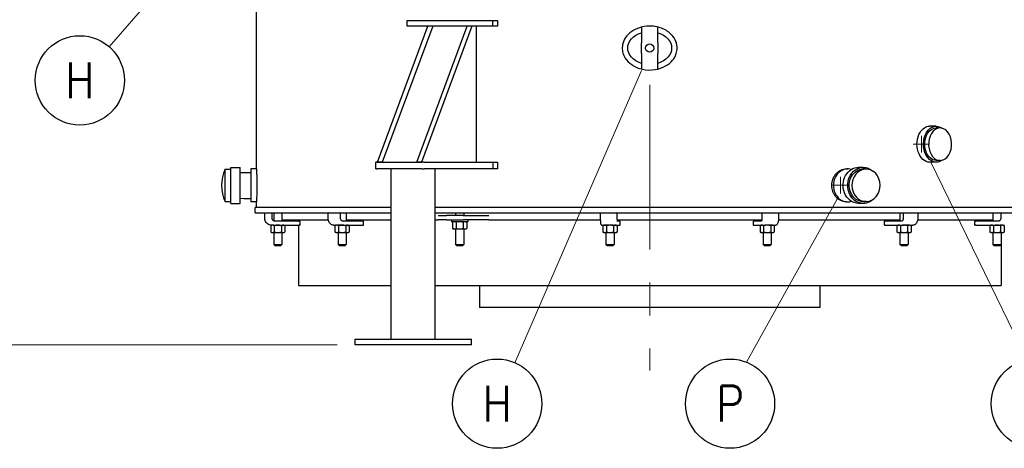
# Model space of a CAD drawing. Extents: x 0 to 796, y 0 to 496.
# Tile 182 of 222: x 600 to 690, y 182 to 221. Entities that reach past the tile are written whole.
import ezdxf
from ezdxf.enums import TextEntityAlignment as Align

# ---------------------------------------------------------------- set-up
doc = ezdxf.new("R2010")
doc.units = 0
doc.header["$LTSCALE"] = 12
doc.header["$MEASUREMENT"] = 0
doc.linetypes.add('C', pattern=[2, 1.25, -0.25, 0.25, -0.25])
doc.layers.get('0').update_dxf_attribs({"linetype": 'CONTINUOUS'})
doc.layers.add('C', color=4, linetype='C', lineweight=13)
doc.layers.add('Leader', color=41, linetype='CONTINUOUS', lineweight=13)
doc.layers.add('D', color=2, linetype='CONTINUOUS')
doc.styles.get("Standard").update_dxf_attribs({"font": 'SIMPLEX.SHX', "width": 0.875})
doc.dimstyles.get("Standard").update_dxf_attribs({"dimscale": 28, "dimtxt": 0.125, "dimasz": 0.125, "dimexe": 0.04375, "dimexo": 0.0625, "dimgap": 0.04375, "dimtad": 0, "dimtih": 1, "dimtoh": 1, "dimdec": 4, "dimzin": 12, "dimdsep": 46, "dimlunit": 5, "dimtxsty": 'Standard', "dimcen": 0, "dimclrd": 256, "dimclre": 256, "dimclrt": 256, "dimadec": 1, "dimazin": 3, "dimtfac": 0.875, "dimtdec": 4, "dimtofl": 0, "dimtmove": 0, "dimatfit": 2, "dimfxl": 1, "dimtolj": 1, "dimtzin": 12, "dimlwd": 13, "dimlwe": 13, "dimarcsym": 0})

# ---------------------------------------------------------------- blocks, each defined once
blk = doc.blocks.new('*D74')
at = {"layer": 'D', "lineweight": 13, "transparency": 16777216}
for p, q in [((613.39, 286.481), (574.92, 286.481)), ((576.145, 282.981), (576.145, 241.404)), ((576.145, 194.981), (576.145, 235.454)), ((629.22, 191.481), (574.92, 191.481))]:
    blk.add_line(p, q, dxfattribs=at)
at = {"layer": 'D', "transparency": 16777216}
for points in [[(575.562, 282.981), (576.728, 282.981), (576.145, 286.481)], [(575.562, 194.981), (576.728, 194.981), (576.145, 191.481)]]:
    blk.add_solid(points, dxfattribs=at)
at = {"layer": 'D', "transparency": 16777216, "insert": (576.145, 238.429), "char_height": 3.5, "attachment_point": 5}
blk.add_mtext('\\A1;95{}{\\C2;%%p1}', dxfattribs=at)
blk = doc.blocks.new('*D144')
at = {"layer": 'D', "lineweight": 13, "transparency": 16777216}
for p, q in [((603.832, 370.481), (555.029, 370.481)), ((556.254, 366.981), (556.254, 283.841)), ((556.254, 194.981), (556.254, 277.891)), ((629.22, 191.481), (555.029, 191.481))]:
    blk.add_line(p, q, dxfattribs=at)
at = {"layer": 'D', "transparency": 16777216}
for points in [[(555.671, 366.981), (556.838, 366.981), (556.254, 370.481)], [(555.671, 194.981), (556.838, 194.981), (556.254, 191.481)]]:
    blk.add_solid(points, dxfattribs=at)
at = {"layer": 'D', "transparency": 16777216, "insert": (556.254, 280.866), "char_height": 3.5, "attachment_point": 5}
blk.add_mtext('\\A1;179{}{\\C2;%%p1}', dxfattribs=at)

msp = doc.modelspace()

# ---------------------------------------------------------------- linework, layer by layer
for p, q in [((621.87198, 207.48078), (621.87198, 245.35578)), ((635.59261, 220.98078), (643.38684, 220.98078)), ((635.59261, 220.48078), (635.59261, 220.98078)), ((643.38684, 220.98078), (643.81726, 220.98078)), ((643.38684, 220.48078), (643.38684, 220.98078)), ((643.81726, 220.98078), (643.81726, 220.48078)), ((632.89329, 208.10578), (637.48704, 220.48078)), ((637.92006, 220.48078), (633.32631, 208.10578)), ((643.38684, 220.48078), (635.59261, 220.48078)), ((636.46565, 208.10578), (641.0594, 220.48078)), ((641.49241, 220.48078), (636.89866, 208.10578)), ((637.92006, 220.48078), (637.48704, 220.48078)), ((641.49241, 220.48078), (641.0594, 220.48078)), ((641.86547, 220.48078), (641.86547, 208.10578)), ((643.81726, 220.48078), (643.38684, 220.48078)), ((656.93448, 220.38866), (656.93448, 218.9649)), ((658.43448, 218.9649), (658.43448, 220.38866)), ((656.93448, 217.99666), (656.93448, 218.9649)), ((658.43448, 218.9649), (658.43448, 217.99666)), ((656.93448, 217.99666), (656.93448, 216.5729)), ((658.43448, 216.5729), (658.43448, 217.99666)), ((683.77848, 211.37078), (683.18451, 211.37078)), ((684.13487, 211.21078), (683.77848, 211.21078)), ((632.81826, 208.10578), (632.75576, 208.10578)), ((632.75576, 207.48078), (632.75576, 208.10578)), ((632.81826, 208.10578), (636.97369, 208.10578)), ((633.32631, 208.10578), (632.89329, 208.10578)), ((636.89866, 208.10578), (636.46565, 208.10578)), ((637.12879, 208.10578), (636.97369, 208.10578)), ((637.12879, 208.10578), (643.41809, 208.10578)), ((643.41809, 208.10578), (643.81726, 208.10578)), ((643.41809, 207.48078), (643.41809, 208.10578)), ((643.81726, 208.10578), (643.81726, 207.48078)), ((683.77848, 208.09078), (683.18451, 208.09078)), ((684.13487, 208.25078), (683.77848, 208.25078)), ((619.02798, 205.98303), (619.02798, 207.46078)), ((619.02798, 207.46078), (619.53198, 207.46078)), ((619.53198, 205.98327), (619.53198, 207.62078)), ((619.53198, 207.62078), (620.37198, 207.62078)), ((620.37198, 205.98327), (620.37198, 207.62078)), ((620.37198, 207.15789), (620.70456, 207.16828)), ((620.70456, 207.16828), (621.37198, 207.16828)), ((621.37198, 207.48078), (621.37198, 204.48078)), ((621.87198, 207.48078), (621.37198, 207.48078)), ((632.75576, 207.48078), (632.81826, 207.48078)), ((636.97369, 207.48078), (632.81826, 207.48078)), ((634.14598, 191.98078), (634.14598, 207.48078)), ((636.97369, 207.48078), (637.12879, 207.48078)), ((643.41809, 207.48078), (637.12879, 207.48078)), ((638.14598, 191.98078), (638.14598, 207.48078)), ((643.81726, 207.48078), (643.41809, 207.48078)), ((675.59073, 207.48078), (675.71573, 207.48078)), ((675.73614, 207.16828), (675.71573, 207.16828)), ((677.13573, 207.62078), (676.71573, 207.62078)), ((677.38773, 207.46078), (677.13573, 207.46078)), ((619.02798, 204.50078), (619.02798, 205.98303)), ((619.53198, 204.34078), (619.53198, 205.98327)), ((620.37198, 204.34078), (620.37198, 205.98327)), ((619.02798, 204.50078), (619.53198, 204.50078)), ((620.37198, 204.80367), (620.70456, 204.79328)), ((620.70456, 204.79328), (621.37198, 204.79328)), ((621.87198, 204.48078), (621.37198, 204.48078)), ((621.87198, 203.98078), (621.87198, 204.48078)), ((675.59073, 204.48078), (675.71573, 204.48078)), ((675.73614, 204.79328), (675.71573, 204.79328)), ((677.38773, 204.50078), (677.13573, 204.50078)), ((619.53198, 204.34078), (620.37198, 204.34078)), ((634.14598, 203.98078), (621.74698, 203.98078)), ((621.74698, 203.48078), (621.74698, 203.98078)), ((657.68448, 203.98078), (638.14598, 203.98078)), ((693.62198, 203.98078), (657.68448, 203.98078)), ((677.13573, 204.34078), (676.71573, 204.34078)), ((621.74698, 203.48078), (634.14598, 203.48078)), ((622.63255, 202.98078), (622.63255, 203.42078)), ((623.2889, 202.98078), (623.2889, 203.42078)), ((623.44111, 203.48078), (623.44111, 202.74894)), ((625.73296, 202.73078), (623.53212, 202.73078)), ((624.19111, 203.48078), (624.19111, 202.73078)), ((624.19111, 202.85578), (628.40646, 202.85578)), ((625.68448, 202.85578), (625.68448, 202.73078)), ((625.73296, 202.73078), (625.78444, 202.73078)), ((625.84444, 202.41578), (625.84444, 202.67078)), ((628.39605, 202.98078), (628.39605, 203.42078)), ((629.5335, 202.98078), (629.5335, 203.42078)), ((631.54458, 202.73078), (629.72429, 202.73078)), ((630.04726, 203.48078), (630.04726, 202.73078)), ((630.04726, 202.85578), (634.14598, 202.85578)), ((631.54458, 202.73078), (631.57138, 202.73078)), ((631.63138, 202.41578), (631.63138, 202.67078)), ((638.14598, 203.48078), (657.68448, 203.48078)), ((638.14598, 202.85578), (638.42721, 202.85578)), ((638.42721, 203.23078), (638.62697, 203.23078)), ((638.62697, 202.85578), (638.42721, 202.85578)), ((638.62697, 203.23078), (639.16457, 203.23078)), ((639.16457, 202.85578), (638.62697, 202.85578)), ((640.6955, 203.23078), (639.16457, 203.23078)), ((639.16457, 202.85578), (640.6955, 202.85578)), ((639.63798, 202.85578), (639.63798, 202.67878)), ((641.10598, 202.67878), (639.63798, 202.67878)), ((639.80948, 202.67878), (639.72246, 202.62854)), ((639.99698, 203.48078), (639.99698, 203.23078)), ((640.6955, 203.23078), (642.70183, 203.23078)), ((642.70183, 202.85578), (640.6955, 202.85578)), ((640.74698, 203.48078), (640.74698, 203.23078)), ((640.93448, 202.67878), (641.02149, 202.62854)), ((641.10598, 202.85578), (641.10598, 202.67878)), ((642.70183, 203.23078), (643.0465, 203.23078)), ((643.0465, 202.85578), (642.70183, 202.85578)), ((643.0465, 202.85578), (653.21567, 202.85578)), ((653.21422, 202.98078), (653.21422, 203.42078)), ((654.73331, 202.98078), (654.73331, 203.42078)), ((654.73613, 202.85578), (667.89006, 202.85578)), ((654.94091, 202.73078), (654.74723, 202.73078)), ((654.94091, 202.73078), (654.94126, 202.73078)), ((655.00126, 202.41578), (655.00126, 202.67078)), ((657.68448, 203.48078), (693.62198, 203.48078)), ((667.10453, 202.67078), (667.10453, 202.41578)), ((667.16453, 202.73078), (667.16771, 202.73078)), ((667.85195, 202.73078), (667.16771, 202.73078)), ((667.8988, 203.42078), (667.8988, 202.98078)), ((669.40587, 202.85578), (680.47812, 202.85578)), ((669.41005, 203.42078), (669.41005, 202.98078)), ((679.05052, 202.67078), (679.05052, 202.41578)), ((679.11052, 202.73078), (679.12722, 202.73078)), ((680.63276, 202.73078), (679.12722, 202.73078)), ((680.47812, 203.48078), (680.47812, 202.73078)), ((680.78019, 203.42078), (680.78019, 202.98078)), ((682.08763, 202.85578), (688.94099, 202.85578)), ((682.09636, 203.42078), (682.09636, 202.98078)), ((687.28052, 202.67078), (687.28052, 202.41578)), ((687.34052, 202.73078), (687.37908, 202.73078)), ((689.43456, 202.73078), (687.37908, 202.73078)), ((688.94099, 203.48078), (688.94099, 202.73078)), ((689.65776, 203.42078), (689.65776, 202.98078)), ((689.69099, 203.48078), (689.69099, 203.47448)), ((623.25361, 202.35578), (623.1666, 202.30554)), ((623.1666, 202.30554), (623.1666, 201.74102)), ((623.24521, 202.35578), (623.25361, 202.35578)), ((623.32898, 202.35578), (623.25361, 202.35578)), ((623.4623, 202.35578), (623.32898, 202.35578)), ((623.4623, 202.35578), (623.53212, 202.35578)), ((623.49136, 202.30554), (623.49136, 201.74102)), ((623.53212, 202.35578), (625.73296, 202.35578)), ((624.14087, 202.30554), (624.14087, 201.74102)), ((624.37861, 202.35578), (624.46563, 202.30554)), ((624.46563, 202.30554), (624.46563, 201.74102)), ((625.68448, 202.35578), (625.68448, 196.85578)), ((625.78444, 202.35578), (625.73296, 202.35578)), ((628.91315, 202.35578), (629.10976, 202.35578)), ((629.10976, 202.35578), (629.02274, 202.30554)), ((629.02274, 202.30554), (629.02274, 201.74102)), ((629.18512, 202.35578), (629.10976, 202.35578)), ((629.5269, 202.35578), (629.18512, 202.35578)), ((629.3475, 202.30554), (629.3475, 201.74102)), ((629.5269, 202.35578), (629.72429, 202.35578)), ((629.72429, 202.35578), (631.54458, 202.35578)), ((629.99702, 202.30554), (629.99702, 201.74102)), ((630.23476, 202.35578), (630.32178, 202.30554)), ((630.32178, 202.30554), (630.32178, 201.74102)), ((631.57138, 202.35578), (631.54458, 202.35578)), ((639.72246, 202.62854), (639.72246, 202.06402)), ((639.80948, 202.01378), (639.72246, 202.06402)), ((639.80948, 202.01378), (639.88484, 202.01378)), ((639.88484, 202.01378), (640.37198, 202.01378)), ((639.99698, 202.01378), (639.99698, 200.60578)), ((640.04722, 202.62854), (640.04722, 202.06402)), ((640.37198, 202.01378), (640.85911, 202.01378)), ((640.69673, 202.62854), (640.69673, 202.06402)), ((640.74698, 202.01378), (640.74698, 200.60578)), ((640.85911, 202.01378), (640.93448, 202.01378)), ((640.93448, 202.01378), (641.02149, 202.06402)), ((641.02149, 202.62854), (641.02149, 202.06402)), ((653.33328, 202.35578), (653.66727, 202.35578)), ((653.50268, 202.35578), (653.41566, 202.30554)), ((653.41566, 202.30554), (653.41566, 201.74102)), ((654.06518, 202.35578), (653.66727, 202.35578)), ((653.74042, 202.30554), (653.74042, 201.74102)), ((654.37173, 202.35578), (654.06518, 202.35578)), ((654.37173, 202.35578), (654.70572, 202.35578)), ((654.38994, 202.30554), (654.38994, 201.74102)), ((654.62768, 202.35578), (654.7147, 202.30554)), ((654.70572, 202.35578), (654.94091, 202.35578)), ((654.7147, 202.30554), (654.7147, 201.74102)), ((654.94126, 202.35578), (654.94091, 202.35578)), ((667.16771, 202.35578), (667.16453, 202.35578)), ((667.16771, 202.35578), (667.863, 202.35578)), ((667.82169, 202.35578), (667.73467, 202.30554)), ((667.73467, 202.30554), (667.73467, 201.74102)), ((667.863, 202.35578), (668.18239, 202.35578)), ((668.05943, 202.30554), (668.05943, 201.74102)), ((668.38419, 202.35578), (668.18239, 202.35578)), ((668.85607, 202.35578), (668.38419, 202.35578)), ((668.70895, 202.30554), (668.70895, 201.74102)), ((668.85607, 202.35578), (669.17546, 202.35578)), ((668.94669, 202.35578), (669.03371, 202.30554)), ((669.03371, 202.30554), (669.03371, 201.74102)), ((679.12722, 202.35578), (679.11052, 202.35578)), ((679.12722, 202.35578), (680.63276, 202.35578)), ((680.29062, 202.35578), (680.2036, 202.30554)), ((680.2036, 202.30554), (680.2036, 201.74102)), ((680.52836, 202.30554), (680.52836, 201.74102)), ((680.63276, 202.35578), (680.88233, 202.35578)), ((681.34026, 202.35578), (680.88233, 202.35578)), ((681.17788, 202.30554), (681.17788, 201.74102)), ((681.40873, 202.35578), (681.34026, 202.35578)), ((681.40873, 202.35578), (681.6583, 202.35578)), ((681.41562, 202.35578), (681.50264, 202.30554)), ((681.50264, 202.30554), (681.50264, 201.74102)), ((687.37908, 202.35578), (687.34052, 202.35578)), ((687.37908, 202.35578), (689.43456, 202.35578)), ((688.75349, 202.35578), (688.66647, 202.30554)), ((688.66647, 202.30554), (688.66647, 201.74102)), ((688.99123, 202.30554), (688.99123, 201.74102)), ((689.43456, 202.35578), (689.57115, 202.35578)), ((689.80313, 202.35578), (689.57115, 202.35578)), ((689.64075, 202.30554), (689.64075, 201.74102)), ((689.87849, 202.35578), (689.80313, 202.35578)), ((689.87849, 202.35578), (689.96551, 202.30554)), ((689.87849, 202.35578), (689.99585, 202.35578)), ((689.96551, 202.30554), (689.96551, 201.74102)), ((623.25361, 201.69078), (623.1666, 201.74102)), ((623.25361, 201.69078), (623.32898, 201.69078)), ((623.32898, 201.69078), (623.81611, 201.69078)), ((623.44111, 201.69078), (623.44111, 200.60578)), ((623.81611, 201.69078), (624.30325, 201.69078)), ((624.19111, 201.69078), (624.19111, 200.60578)), ((624.30325, 201.69078), (624.37861, 201.69078)), ((624.37861, 201.69078), (624.46563, 201.74102)), ((629.10976, 201.69078), (629.02274, 201.74102)), ((629.10976, 201.69078), (629.18512, 201.69078)), ((629.18512, 201.69078), (629.67226, 201.69078)), ((629.29726, 201.69078), (629.29726, 200.60578)), ((629.67226, 201.69078), (630.1594, 201.69078)), ((630.04726, 201.69078), (630.04726, 200.60578)), ((630.1594, 201.69078), (630.23476, 201.69078)), ((630.23476, 201.69078), (630.32178, 201.74102)), ((653.50268, 201.69078), (653.41566, 201.74102)), ((653.50268, 201.69078), (653.57804, 201.69078)), ((653.57804, 201.69078), (654.06518, 201.69078)), ((653.69018, 201.69078), (653.69018, 200.60578)), ((654.06518, 201.69078), (654.55232, 201.69078)), ((654.44018, 201.69078), (654.44018, 200.60578)), ((654.55232, 201.69078), (654.62768, 201.69078)), ((654.62768, 201.69078), (654.7147, 201.74102)), ((667.82169, 201.69078), (667.73467, 201.74102)), ((667.82169, 201.69078), (667.89705, 201.69078)), ((667.89705, 201.69078), (668.38419, 201.69078)), ((668.00919, 201.69078), (668.00919, 200.60578)), ((668.38419, 201.69078), (668.87133, 201.69078)), ((668.75919, 201.69078), (668.75919, 200.60578)), ((668.87133, 201.69078), (668.94669, 201.69078)), ((668.94669, 201.69078), (669.03371, 201.74102)), ((680.29062, 201.69078), (680.2036, 201.74102)), ((680.29062, 201.69078), (680.36598, 201.69078)), ((680.36598, 201.69078), (680.85312, 201.69078)), ((680.47812, 201.69078), (680.47812, 200.60578)), ((680.85312, 201.69078), (681.34026, 201.69078)), ((681.22812, 201.69078), (681.22812, 200.60578)), ((681.34026, 201.69078), (681.41562, 201.69078)), ((681.41562, 201.69078), (681.50264, 201.74102)), ((688.75349, 201.69078), (688.66647, 201.74102)), ((688.75349, 201.69078), (688.82885, 201.69078)), ((688.82885, 201.69078), (689.31599, 201.69078)), ((688.94099, 201.69078), (688.94099, 200.60578)), ((689.31599, 201.69078), (689.80313, 201.69078)), ((689.69099, 201.69078), (689.69099, 200.60578)), ((689.80313, 201.69078), (689.87849, 201.69078)), ((689.87849, 201.69078), (689.96551, 201.74102)), ((623.44111, 200.60578), (624.19111, 200.60578)), ((623.56611, 200.48078), (623.44111, 200.60578)), ((624.06611, 200.48078), (623.56611, 200.48078)), ((624.06611, 200.48078), (624.19111, 200.60578)), ((629.29726, 200.60578), (630.04726, 200.60578)), ((629.42226, 200.48078), (629.29726, 200.60578)), ((629.92226, 200.48078), (629.42226, 200.48078)), ((629.92226, 200.48078), (630.04726, 200.60578)), ((639.99698, 200.60578), (640.74698, 200.60578)), ((640.12198, 200.48078), (639.99698, 200.60578)), ((640.62198, 200.48078), (640.12198, 200.48078)), ((640.62198, 200.48078), (640.74698, 200.60578)), ((653.69018, 200.60578), (654.44018, 200.60578)), ((653.81518, 200.48078), (653.69018, 200.60578)), ((654.31518, 200.48078), (653.81518, 200.48078)), ((654.31518, 200.48078), (654.44018, 200.60578)), ((668.00919, 200.60578), (668.75919, 200.60578)), ((668.13419, 200.48078), (668.00919, 200.60578)), ((668.63419, 200.48078), (668.13419, 200.48078)), ((668.63419, 200.48078), (668.75919, 200.60578)), ((680.47812, 200.60578), (681.22812, 200.60578)), ((680.60312, 200.48078), (680.47812, 200.60578)), ((681.10312, 200.48078), (680.60312, 200.48078)), ((681.10312, 200.48078), (681.22812, 200.60578)), ((688.94099, 200.60578), (689.69099, 200.60578)), ((689.06599, 200.48078), (688.94099, 200.60578)), ((689.56599, 200.48078), (689.06599, 200.48078)), ((689.56599, 200.48078), (689.69099, 200.60578)), ((689.68448, 200.59927), (689.68448, 196.85578)), ((625.68448, 196.85578), (634.14598, 196.85578)), ((638.14598, 196.85578), (689.68448, 196.85578)), ((642.18448, 196.85578), (642.18448, 194.85578)), ((673.18448, 196.85578), (673.18448, 194.85578)), ((673.18448, 194.85578), (642.18448, 194.85578)), ((630.84486, 191.98078), (630.96986, 191.98078)), ((630.84486, 191.48078), (630.84486, 191.98078)), ((630.96986, 191.98078), (639.1971, 191.98078)), ((639.1971, 191.98078), (639.5386, 191.98078)), ((639.5386, 191.98078), (641.4136, 191.98078)), ((641.4136, 191.98078), (641.4471, 191.98078)), ((641.4471, 191.48078), (641.4471, 191.98078)), ((630.96986, 191.48078), (630.84486, 191.48078)), ((639.1971, 191.48078), (630.96986, 191.48078)), ((639.5386, 191.48078), (639.1971, 191.48078)), ((641.4136, 191.48078), (639.5386, 191.48078)), ((641.4471, 191.48078), (641.4136, 191.48078))]:
    msp.add_line(p, q)
msp.add_circle((657.68448, 218.48078), 0.375)
for centre, radius, start, end in [((622.1195, 205.98078), 3.42752, 154.4182416, 205.5817584), ((622.69255, 203.42078), 0.06, 90, 180), ((623.2289, 203.42078), 0.06, 0, 90), ((625.78444, 202.67078), 0.06, 0, 90), ((628.45605, 203.42078), 0.06, 90, 180), ((629.4735, 203.42078), 0.06, 0, 90), ((631.57138, 202.67078), 0.06, 0, 90), ((653.27422, 203.42078), 0.06, 90, 180), ((654.67331, 203.42078), 0.06, 360, 90), ((654.94126, 202.67078), 0.06, 360, 90), ((667.16453, 202.67078), 0.06, 90, 180), ((667.9588, 203.42078), 0.06, 90, 180), ((669.35005, 203.42078), 0.06, 0, 90), ((679.11052, 202.67078), 0.06, 90, 180), ((680.84019, 203.42078), 0.06, 90, 180), ((682.03636, 203.42078), 0.06, 0, 90), ((687.34052, 202.67078), 0.06, 90, 180), ((689.71776, 203.42078), 0.06, 90, 180), ((625.78444, 202.41578), 0.06, 270, 360), ((631.57138, 202.41578), 0.06, 270, 360), ((654.94126, 202.41578), 0.06, 270, 0), ((667.16453, 202.41578), 0.06, 180, 270), ((679.11052, 202.41578), 0.06, 180, 270), ((687.34052, 202.41578), 0.06, 180, 270)]:
    msp.add_arc(centre, radius, start, end)
at = {"extrusion": (4.45695e-16, -1.27769e-47, -1)}
for start_param, end_param in [(-1.18639955, 1.18639955), (1.9551931, 3.14159265), (-3.14159265, -1.9551931)]:
    msp.add_ellipse((657.68448, 218.48078), major_axis=(-2, 0), ratio=0.75, start_param=start_param, end_param=end_param, dxfattribs=at)
at = {"extrusion": (3.82949e-16, -2.31334e-31, -1)}
msp.add_ellipse((683.18451, 209.73078), major_axis=(0, -1.64), ratio=0.70710678, start_param=0, end_param=2.28179437, dxfattribs=at)
at = {"extrusion": (4.77597e-16, -2.28292e-17, -1)}
for centre, end_param in [((683.18451, 209.73078), 0), ((683.77848, 209.73078), 0.47308317)]:
    msp.add_ellipse(centre, major_axis=(0, 1.64), ratio=0.70710678, start_param=-0.85979828, end_param=end_param, dxfattribs=at)
at = {"extrusion": (4.28131e-16, 2.85656e-18, -1)}
msp.add_ellipse((683.77848, 209.73078), major_axis=(0, -1.64), ratio=0.70710678, start_param=-0.47308317, end_param=2.28179437, dxfattribs=at)
at = {"extrusion": (4.48845e-16, 2.36569e-17, -1)}
for centre, major_axis, start_param, end_param in [((684.13487, 209.73078), (0, -1.48), -4.00139093, 2.28179437), ((683.77848, 209.73078), (0, 1.48), -0.85979828, 0)]:
    msp.add_ellipse(centre, major_axis=major_axis, ratio=0.70710678, start_param=start_param, end_param=end_param, dxfattribs=at)
at = {"extrusion": (4.24349e-16, -9.21442e-32, -1)}
msp.add_ellipse((683.77848, 209.73078), major_axis=(0, -1.48), ratio=0.70710678, start_param=0, end_param=2.28179437, dxfattribs=at)
for major_axis, start_param, end_param in [((0, 1.5), -0.26095009, 1.43775679), ((0, -1.5), -1.70383586, 0.26095009)]:
    msp.add_ellipse((675.71573, 205.98078), major_axis=major_axis, ratio=0.8660254, start_param=start_param, end_param=end_param)
at = {"extrusion": (4.36477e-16, -1.81312e-17, -1)}
for centre, end_param in [((676.71573, 205.98078), 0), ((677.13573, 205.98078), 0.6582708)]:
    msp.add_ellipse(centre, major_axis=(0, 1.64), ratio=0.8660254, start_param=-1.98651457, end_param=end_param, dxfattribs=at)
at = {"extrusion": (4.66174e-16, 1.42215e-17, -1)}
for centre, major_axis, start_param, end_param in [((677.13573, 205.98078), (0, 1.48), -1.98651457, 0), ((677.38773, 205.98078), (0, -1.48), -5.12810722, 1.15507808)]:
    msp.add_ellipse(centre, major_axis=major_axis, ratio=0.8660254, start_param=start_param, end_param=end_param, dxfattribs=at)
at = {"extrusion": (4.331e-16, -2.67293e-32, -1)}
msp.add_ellipse((677.13573, 205.98078), major_axis=(0, -1.48), ratio=0.8660254, start_param=0, end_param=1.15507808, dxfattribs=at)
at = {"extrusion": (4.69015e-16, 2.97741e-32, -1)}
msp.add_ellipse((676.71573, 205.98078), major_axis=(0, -1.64), ratio=0.8660254, start_param=0, end_param=1.15507808, dxfattribs=at)
at = {"extrusion": (4.52639e-16, 4.64124e-17, -1)}
msp.add_ellipse((677.13573, 205.98078), major_axis=(0, -1.64), ratio=0.8660254, start_param=-0.6582708, end_param=1.15507808, dxfattribs=at)
for points, knots in [([(660.18448, 218.48078), (660.18448, 218.30993), (660.15711, 218.1404), (660.03191, 217.75619), (659.9159, 217.55366), (659.59162, 217.16297), (659.37382, 216.98767), (658.84099, 216.68463), (658.51543, 216.57485), (657.79984, 216.45882), (657.40393, 216.46871), (656.67567, 216.62805), (656.33797, 216.76715), (655.81339, 217.13197), (655.61065, 217.33247), (655.36747, 217.71272), (655.29577, 217.86724), (655.20519, 218.18116), (655.18339, 218.33594), (655.18452, 218.49229), (655.18608, 218.71021), (655.23211, 218.92387), (655.4113, 219.34486), (655.54865, 219.54282), (655.9183, 219.92024), (656.16125, 220.08533), (656.73947, 220.35521), (657.0841, 220.44243), (657.83263, 220.50294), (658.24155, 220.45824), (658.9587, 220.22559), (659.26035, 220.06025), (659.70984, 219.67671), (659.88056, 219.47011), (660.10068, 219.03644), (660.1629, 218.82394), (660.18293, 218.56217), (660.18448, 218.52144), (660.18448, 218.48078)], [17.99624595, 17.99624595, 17.99624595, 17.99624595, 19.35710084, 19.35710084, 21.18140187, 21.18140187, 23.33419753, 23.33419753, 25.94508613, 25.94508613, 28.92173678, 28.92173678, 31.66510974, 31.66510974, 33.82218828, 33.82218828, 35.12037775, 35.12037775, 36.31173281, 36.31173281, 36.31173281, 37.97235079, 37.97235079, 39.77944859, 39.77944859, 41.94992344, 41.94992344, 44.5445515, 44.5445515, 47.51446236, 47.51446236, 50.11412333, 50.11412333, 52.22787095, 52.22787095, 53.98412468, 53.98412468, 54.30797876, 54.30797876, 54.30797876, 54.30797876]), ([(621.87198, 207.48078), (621.87198, 207.48078), (621.87236, 207.47177), (621.87392, 207.4338), (621.8751, 207.40486), (621.87806, 207.32831), (621.87984, 207.28065), (621.88367, 207.17051), (621.88571, 207.10802), (621.88966, 206.97486), (621.8917, 206.89963), (621.89553, 206.73581), (621.89732, 206.64723), (621.90028, 206.46244), (621.90146, 206.3661), (621.90302, 206.17236), (621.9034, 206.07496), (621.9034, 205.8866), (621.90302, 205.7892), (621.90146, 205.59546), (621.90028, 205.49911), (621.89732, 205.31433), (621.89553, 205.22575), (621.8917, 205.06193), (621.88966, 204.9867), (621.88571, 204.85354), (621.88367, 204.79105), (621.87984, 204.68091), (621.87806, 204.63324), (621.8751, 204.5567), (621.87392, 204.52776), (621.87236, 204.48979), (621.87198, 204.48078), (621.87198, 204.48078)], [-17.2242767, -17.2242767, -17.2242767, -17.2242767, -16.50659854, -16.50659854, -15.78892038, -15.78892038, -15.07124222, -15.07124222, -14.35356406, -14.35356406, -13.63588583, -13.63588583, -12.9182076, -12.9182076, -12.20052936, -12.20052936, -11.48285113, -11.48285113, -10.7651729, -10.7651729, -10.04749466, -10.04749466, -9.32981643, -9.32981643, -8.6121382, -8.6121382, -7.89446004, -7.89446004, -7.17678188, -7.17678188, -6.45910372, -6.45910372, -5.74142557, -5.74142557, -5.74142557, -5.74142557]), ([(675.59073, 204.48078), (675.50916, 204.48078), (675.42462, 204.48979), (675.25606, 204.52776), (675.17203, 204.5567), (675.01052, 204.63324), (674.93292, 204.68091), (674.78913, 204.79105), (674.72296, 204.85354), (674.60566, 204.9867), (674.55053, 205.06193), (674.45322, 205.22575), (674.41106, 205.31433), (674.34328, 205.49911), (674.31763, 205.59546), (674.28397, 205.7892), (674.27597, 205.8866), (674.27597, 205.98078), (674.27597, 206.07496), (674.28397, 206.17236), (674.31763, 206.3661), (674.34328, 206.46244), (674.41106, 206.64723), (674.45322, 206.73581), (674.55053, 206.89963), (674.60566, 206.97486), (674.72296, 207.10802), (674.78913, 207.17051), (674.93292, 207.28065), (675.01052, 207.32831), (675.17203, 207.40486), (675.25606, 207.4338), (675.42462, 207.47177), (675.50916, 207.48078), (675.59073, 207.48078)], [-5.74142557, -5.74142557, -5.74142557, -5.74142557, -5.02374741, -5.02374741, -4.30606925, -4.30606925, -3.58839109, -3.58839109, -2.87071293, -2.87071293, -2.1530347, -2.1530347, -1.43535647, -1.43535647, -0.71767823, -0.71767823, 0, 0, 0, 0.71767823, 0.71767823, 1.43535647, 1.43535647, 2.1530347, 2.1530347, 2.87071293, 2.87071293, 3.58839109, 3.58839109, 4.30606925, 4.30606925, 5.02374741, 5.02374741, 5.74142557, 5.74142557, 5.74142557, 5.74142557]), ([(623.24521, 202.35578), (623.18091, 202.35578), (623.11662, 202.36619), (622.9944, 202.40679), (622.93648, 202.43697), (622.83269, 202.51407), (622.78682, 202.56097), (622.71156, 202.66688), (622.68217, 202.72586), (622.64267, 202.85016), (622.63255, 202.91547), (622.63255, 202.98078)], [6.28318531, 6.28318531, 6.28318531, 6.28318531, 6.59734457, 6.59734457, 6.91150384, 6.91150384, 7.2256631, 7.2256631, 7.53982237, 7.53982237, 7.85398163, 7.85398163, 7.85398163, 7.85398163]), ([(623.53212, 202.73078), (623.50679, 202.73078), (623.48147, 202.73488), (623.43321, 202.75091), (623.41028, 202.76284), (623.36906, 202.79346), (623.35077, 202.81215), (623.32067, 202.8545), (623.30886, 202.87816), (623.29298, 202.92815), (623.2889, 202.95446), (623.2889, 202.98078)], [0, 0, 0, 0, 0.31415927, 0.31415927, 0.62831853, 0.62831853, 0.9424778, 0.9424778, 1.25663706, 1.25663706, 1.57079633, 1.57079633, 1.57079633, 1.57079633]), ([(628.91315, 202.35578), (628.85908, 202.35578), (628.80505, 202.3661), (628.7021, 202.40621), (628.6533, 202.43624), (628.56575, 202.51273), (628.52714, 202.55938), (628.46387, 202.66414), (628.43921, 202.72224), (628.40566, 202.84446), (628.39677, 202.90858), (628.39607, 202.97548), (628.39605, 202.97813), (628.39605, 202.98078)], [0, 0, 0, 0, 0.30530605, 0.30530605, 0.6153503, 0.6153503, 0.92950956, 0.92950956, 1.24366883, 1.24366883, 1.55782809, 1.55782809, 1.57079633, 1.57079633, 1.57079633, 1.57079633]), ([(629.72429, 202.73078), (629.7058, 202.73078), (629.68727, 202.73435), (629.65104, 202.74891), (629.63333, 202.75993), (629.60061, 202.78932), (629.58563, 202.80768), (629.56101, 202.84958), (629.55122, 202.87292), (629.53778, 202.92236), (629.53406, 202.94841), (629.53352, 202.97665), (629.5335, 202.97871), (629.5335, 202.98078)], [0, 0, 0, 0, 0.31415927, 0.31415927, 0.62831853, 0.62831853, 0.9424778, 0.9424778, 1.24670628, 1.24670628, 1.54709798, 1.54709798, 1.57079633, 1.57079633, 1.57079633, 1.57079633]), ([(653.33328, 202.35578), (653.32384, 202.35578), (653.31456, 202.35796), (653.29849, 202.36484), (653.29208, 202.36957), (653.27994, 202.38068), (653.2756, 202.38689), (653.26313, 202.40732), (653.25901, 202.42034), (653.2476, 202.4613), (653.24201, 202.49277), (653.23191, 202.56986), (653.2276, 202.61516), (653.22066, 202.7158), (653.21803, 202.7711), (653.21494, 202.8783), (653.21422, 202.92954), (653.21422, 202.98078)], [0, 0, 0, 0, 0.04472465, 0.04472465, 0.09531715, 0.09531715, 0.16968502, 0.16968502, 0.35922175, 0.35922175, 0.67338101, 0.67338101, 0.98754028, 0.98754028, 1.30169954, 1.30169954, 1.57079633, 1.57079633, 1.57079633, 1.57079633]), ([(654.75323, 202.70313), (654.75323, 202.70313), (654.75273, 202.70449), (654.75103, 202.71061), (654.74956, 202.71718), (654.74606, 202.73735), (654.744, 202.7528), (654.74006, 202.79162), (654.73823, 202.81586), (654.73533, 202.8699), (654.73429, 202.8999), (654.73346, 202.94726), (654.73331, 202.96402), (654.73331, 202.98078)], [0.25580432, 0.25580432, 0.25580432, 0.25580432, 0.3601043, 0.3601043, 0.54254249, 0.54254249, 0.79996864, 0.79996864, 1.09607189, 1.09607189, 1.40527336, 1.40527336, 1.57079633, 1.57079633, 1.57079633, 1.57079633]), ([(667.8988, 202.98078), (667.8988, 202.95139), (667.8974, 202.922), (667.89207, 202.86668), (667.88815, 202.84071), (667.87863, 202.79585), (667.87309, 202.77669), (667.86229, 202.74825), (667.85699, 202.73816), (667.85044, 202.72849), (667.84848, 202.72667), (667.84848, 202.72667)], [4.71238898, 4.71238898, 4.71238898, 4.71238898, 5.01493077, 5.01493077, 5.31398979, 5.31398979, 5.59994815, 5.59994815, 5.85500361, 5.85500361, 6.0284246, 6.0284246, 6.0284246, 6.0284246]), ([(669.41005, 202.98078), (669.41005, 202.91967), (669.40707, 202.85858), (669.39535, 202.74181), (669.38662, 202.68616), (669.36389, 202.58491), (669.34995, 202.53936), (669.31664, 202.46104), (669.29763, 202.4281), (669.26051, 202.38907), (669.24651, 202.37773), (669.21376, 202.36095), (669.19477, 202.35578), (669.17546, 202.35578)], [4.71238898, 4.71238898, 4.71238898, 4.71238898, 5.02654825, 5.02654825, 5.34070751, 5.34070751, 5.65486678, 5.65486678, 5.96902604, 5.96902604, 6.12610567, 6.12610567, 6.28318531, 6.28318531, 6.28318531, 6.28318531]), ([(680.78019, 202.98078), (680.78019, 202.95424), (680.77754, 202.92771), (680.76735, 202.8776), (680.75983, 202.85402), (680.74122, 202.81236), (680.73015, 202.79425), (680.70625, 202.76473), (680.69345, 202.75344), (680.66764, 202.73732), (680.6548, 202.73288), (680.63917, 202.73097), (680.63597, 202.73078), (680.63276, 202.73078)], [4.71238898, 4.71238898, 4.71238898, 4.71238898, 5.0074041, 5.0074041, 5.30115684, 5.30115684, 5.59250081, 5.59250081, 5.8874206, 5.8874206, 6.20157987, 6.20157987, 6.28318531, 6.28318531, 6.28318531, 6.28318531]), ([(682.09636, 202.98078), (682.09636, 202.91741), (682.08967, 202.85405), (682.06331, 202.73283), (682.04366, 202.67499), (681.99258, 202.56991), (681.96114, 202.52266), (681.88816, 202.44342), (681.84655, 202.41141), (681.7577, 202.36827), (681.71068, 202.35659), (681.6617, 202.35579), (681.66, 202.35578), (681.6583, 202.35578)], [4.71238898, 4.71238898, 4.71238898, 4.71238898, 5.02654825, 5.02654825, 5.34070751, 5.34070751, 5.65486678, 5.65486678, 5.96902604, 5.96902604, 6.27227695, 6.27227695, 6.28318531, 6.28318531, 6.28318531, 6.28318531]), ([(689.65776, 202.98078), (689.65776, 202.95457), (689.65403, 202.92837), (689.63955, 202.87857), (689.62878, 202.85499), (689.60128, 202.8126), (689.58449, 202.79387), (689.54688, 202.76326), (689.52608, 202.75137), (689.48253, 202.73529), (689.45978, 202.73107), (689.43619, 202.73078), (689.43537, 202.73078), (689.43456, 202.73078)], [4.71238898, 4.71238898, 4.71238898, 4.71238898, 5.02049442, 5.02049442, 5.32988776, 5.32988776, 5.64363202, 5.64363202, 5.95779129, 5.95779129, 6.27195055, 6.27195055, 6.28318531, 6.28318531, 6.28318531, 6.28318531])]:
    msp.add_open_spline(points, degree=3, knots=knots)
for points in [[(639.88484, 202.67878), (639.80948, 202.67878), (639.72246, 202.62854)], [(640.04722, 202.62854), (639.9602, 202.67878), (639.88484, 202.67878)], [(640.37198, 202.67878), (640.22125, 202.67878), (640.04722, 202.62854)], [(640.69673, 202.62854), (640.5227, 202.67878), (640.37198, 202.67878)], [(640.85911, 202.67878), (640.78375, 202.67878), (640.69673, 202.62854)], [(641.02149, 202.62854), (640.93448, 202.67878), (640.85911, 202.67878)], [(623.32898, 202.35578), (623.25361, 202.35578), (623.1666, 202.30554)], [(623.49136, 202.30554), (623.40434, 202.35578), (623.32898, 202.35578)], [(623.81611, 202.35578), (623.66539, 202.35578), (623.49136, 202.30554)], [(624.14087, 202.30554), (623.96684, 202.35578), (623.81611, 202.35578)], [(624.30325, 202.35578), (624.22789, 202.35578), (624.14087, 202.30554)], [(624.46563, 202.30554), (624.37861, 202.35578), (624.30325, 202.35578)], [(629.18512, 202.35578), (629.10976, 202.35578), (629.02274, 202.30554)], [(629.3475, 202.30554), (629.26048, 202.35578), (629.18512, 202.35578)], [(629.67226, 202.35578), (629.52154, 202.35578), (629.3475, 202.30554)], [(629.99702, 202.30554), (629.82298, 202.35578), (629.67226, 202.35578)], [(630.1594, 202.35578), (630.08404, 202.35578), (629.99702, 202.30554)], [(630.32178, 202.30554), (630.23476, 202.35578), (630.1594, 202.35578)], [(639.72246, 202.06402), (639.80948, 202.01378), (639.88484, 202.01378)], [(639.88484, 202.01378), (639.9602, 202.01378), (640.04722, 202.06402)], [(640.04722, 202.06402), (640.22125, 202.01378), (640.37198, 202.01378)], [(640.37198, 202.01378), (640.5227, 202.01378), (640.69673, 202.06402)], [(640.69673, 202.06402), (640.78375, 202.01378), (640.85911, 202.01378)], [(640.85911, 202.01378), (640.93448, 202.01378), (641.02149, 202.06402)], [(653.57804, 202.35578), (653.50268, 202.35578), (653.41566, 202.30554)], [(653.74042, 202.30554), (653.6534, 202.35578), (653.57804, 202.35578)], [(654.06518, 202.35578), (653.91446, 202.35578), (653.74042, 202.30554)], [(654.38994, 202.30554), (654.2159, 202.35578), (654.06518, 202.35578)], [(654.55232, 202.35578), (654.47696, 202.35578), (654.38994, 202.30554)], [(654.7147, 202.30554), (654.62768, 202.35578), (654.55232, 202.35578)], [(667.89705, 202.35578), (667.82169, 202.35578), (667.73467, 202.30554)], [(668.05943, 202.30554), (667.97241, 202.35578), (667.89705, 202.35578)], [(668.38419, 202.35578), (668.23347, 202.35578), (668.05943, 202.30554)], [(668.70895, 202.30554), (668.53491, 202.35578), (668.38419, 202.35578)], [(668.87133, 202.35578), (668.79597, 202.35578), (668.70895, 202.30554)], [(669.03371, 202.30554), (668.94669, 202.35578), (668.87133, 202.35578)], [(680.36598, 202.35578), (680.29062, 202.35578), (680.2036, 202.30554)], [(680.52836, 202.30554), (680.44134, 202.35578), (680.36598, 202.35578)], [(680.85312, 202.35578), (680.7024, 202.35578), (680.52836, 202.30554)], [(681.17788, 202.30554), (681.00384, 202.35578), (680.85312, 202.35578)], [(681.34026, 202.35578), (681.2649, 202.35578), (681.17788, 202.30554)], [(681.50264, 202.30554), (681.41562, 202.35578), (681.34026, 202.35578)], [(688.82885, 202.35578), (688.75349, 202.35578), (688.66647, 202.30554)], [(688.99123, 202.30554), (688.90421, 202.35578), (688.82885, 202.35578)], [(689.31599, 202.35578), (689.16527, 202.35578), (688.99123, 202.30554)], [(689.64075, 202.30554), (689.46671, 202.35578), (689.31599, 202.35578)], [(689.80313, 202.35578), (689.72777, 202.35578), (689.64075, 202.30554)], [(689.96551, 202.30554), (689.87849, 202.35578), (689.80313, 202.35578)], [(623.1666, 201.74102), (623.25361, 201.69078), (623.32898, 201.69078)], [(623.32898, 201.69078), (623.40434, 201.69078), (623.49136, 201.74102)], [(623.49136, 201.74102), (623.66539, 201.69078), (623.81611, 201.69078)], [(623.81611, 201.69078), (623.96684, 201.69078), (624.14087, 201.74102)], [(624.14087, 201.74102), (624.22789, 201.69078), (624.30325, 201.69078)], [(624.30325, 201.69078), (624.37861, 201.69078), (624.46563, 201.74102)], [(629.02274, 201.74102), (629.10976, 201.69078), (629.18512, 201.69078)], [(629.18512, 201.69078), (629.26048, 201.69078), (629.3475, 201.74102)], [(629.3475, 201.74102), (629.52154, 201.69078), (629.67226, 201.69078)], [(629.67226, 201.69078), (629.82298, 201.69078), (629.99702, 201.74102)], [(629.99702, 201.74102), (630.08404, 201.69078), (630.1594, 201.69078)], [(630.1594, 201.69078), (630.23476, 201.69078), (630.32178, 201.74102)], [(653.41566, 201.74102), (653.50268, 201.69078), (653.57804, 201.69078)], [(653.57804, 201.69078), (653.6534, 201.69078), (653.74042, 201.74102)], [(653.74042, 201.74102), (653.91446, 201.69078), (654.06518, 201.69078)], [(654.06518, 201.69078), (654.2159, 201.69078), (654.38994, 201.74102)], [(654.38994, 201.74102), (654.47696, 201.69078), (654.55232, 201.69078)], [(654.55232, 201.69078), (654.62768, 201.69078), (654.7147, 201.74102)], [(667.73467, 201.74102), (667.82169, 201.69078), (667.89705, 201.69078)], [(667.89705, 201.69078), (667.97241, 201.69078), (668.05943, 201.74102)], [(668.05943, 201.74102), (668.23347, 201.69078), (668.38419, 201.69078)], [(668.38419, 201.69078), (668.53491, 201.69078), (668.70895, 201.74102)], [(668.70895, 201.74102), (668.79597, 201.69078), (668.87133, 201.69078)], [(668.87133, 201.69078), (668.94669, 201.69078), (669.03371, 201.74102)], [(680.2036, 201.74102), (680.29062, 201.69078), (680.36598, 201.69078)], [(680.36598, 201.69078), (680.44134, 201.69078), (680.52836, 201.74102)], [(680.52836, 201.74102), (680.7024, 201.69078), (680.85312, 201.69078)], [(680.85312, 201.69078), (681.00384, 201.69078), (681.17788, 201.74102)], [(681.17788, 201.74102), (681.2649, 201.69078), (681.34026, 201.69078)], [(681.34026, 201.69078), (681.41562, 201.69078), (681.50264, 201.74102)], [(688.66647, 201.74102), (688.75349, 201.69078), (688.82885, 201.69078)], [(688.82885, 201.69078), (688.90421, 201.69078), (688.99123, 201.74102)], [(688.99123, 201.74102), (689.16527, 201.69078), (689.31599, 201.69078)], [(689.31599, 201.69078), (689.46671, 201.69078), (689.64075, 201.74102)], [(689.64075, 201.74102), (689.72777, 201.69078), (689.80313, 201.69078)], [(689.80313, 201.69078), (689.87849, 201.69078), (689.96551, 201.74102)]]:
    msp.add_rational_spline(points, [1, 1.0379548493, 1], degree=2)
at = {"layer": 'C'}
msp.add_line((657.68953, 215.14705), (657.68953, 189.12703), dxfattribs=at)
at = {"layer": 'D'}
for centre in [(605.78247, 215.53984), (643.79526, 186.11118), (665.0028, 186.11118), (692.8483, 186.11118)]:
    msp.add_circle(centre, 4.0625, dxfattribs=at)
at = {"layer": 'Leader'}
for p, q in [((656.31675, 273.65034), (608.44829, 218.60534)), ((656.93953, 216.43787), (645.41082, 189.83863)), ((682.42923, 208.97781), (682.42923, 210.47781)), ((683.17923, 209.72781), (681.67923, 209.72781)), ((692.03057, 190.09053), (683.30152, 208.09078)), ((675.07264, 205.25716), (675.07264, 206.75716)), ((674.32264, 206.00716), (675.82264, 206.00716)), ((674.79962, 204.78598), (666.4881, 189.89242))]:
    msp.add_line(p, q, dxfattribs=at)

# ---------------------------------------------------------------- texts
at = {"layer": 'D', "width": 0.875}
for s, p in [('H', (605.78247, 215.53984)), ('H', (643.79526, 186.11118)), ('P', (665.0028, 186.11118))]:
    msp.add_text(s, height=3.25, dxfattribs=at).set_placement(p, align=Align.MIDDLE)

# ---------------------------------------------------------------- dimensions: what is measured, and where the dimension line sits
at = {"layer": 'D'}
dim = msp.add_linear_dim(base=(556.25431, 191.48078), p1=(605.58231, 370.48078), p2=(630.96986, 191.48078), angle=90, text='<>{}{\\C2;%%p1}', dimstyle='Standard', override={"dimdec": 3}, dxfattribs=at)
dim.commit()
dim.dimension.update_dxf_attribs({"geometry": '*D144', "text_midpoint": (556.25431, 280.86573), "dimtype": 160})
dim = msp.add_linear_dim(base=(576.14489, 191.48078), p1=(615.13998, 286.48078), p2=(630.96986, 191.48078), angle=90, text='<>{}{\\C2;%%p1}', dimstyle='Standard', dxfattribs=at)
dim.commit()
dim.dimension.update_dxf_attribs({"geometry": '*D74', "text_midpoint": (576.14489, 238.42898), "dimtype": 160})

doc.saveas('drawing.dxf')
